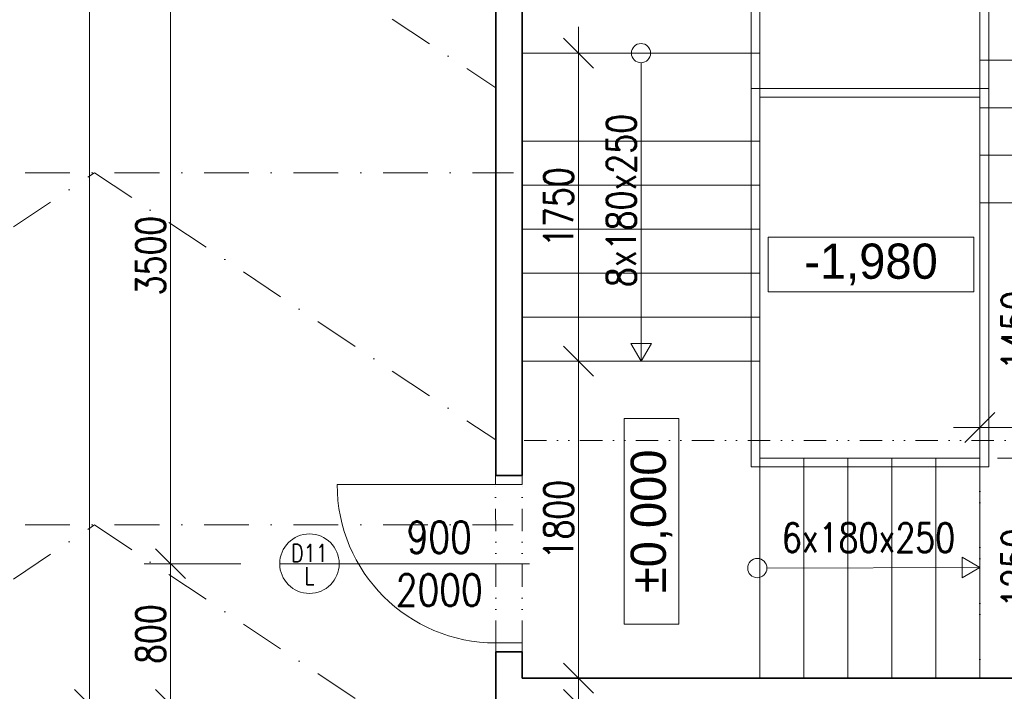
# Model space of a CAD drawing. Header units: millimetres. Extents: x -485339 to 350584, y -1189934 to 0.
# Tile 93 of 178: x -77309 to -71717, y -1050723 to -1046908. Entities that reach past the tile are written whole.
import ezdxf
from ezdxf.enums import TextEntityAlignment as Align

# ---------------------------------------------------------------- set-up
doc = ezdxf.new("R2010")
doc.units = ezdxf.units.MM
doc.header["$LTSCALE"] = 10
doc.linetypes.add('DASHDOT', pattern=[25.4, 12.7, -6.35, 0, -6.35])
doc.linetypes.add('DĚLICÍ2', pattern=[15.875, 6.35, -3.175, 0, -3.175, 0, -3.175])
doc.layers.get('Defpoints').update_dxf_attribs({"color": 201})
for name, color, linetype, lineweight in [('N_dveře', 10, 'Continuous', 18), ('N_popis_otvory', 10, 'Continuous', 18), ('N_čáry_plné', 10, 'Continuous', 18), ('St__otvory_dveře', 40, 'Continuous', 18), ('St_kóty', 132, 'Continuous', 18), ('St_popis', 250, 'Continuous', 18), ('St_čáry_nad', 250, 'DĚLICÍ2', 18), ('St_čáry_obrys', 5, 'Continuous', 35), ('St_čáry_osy', 250, 'DASHDOT', 18), ('St_čáry_plné', 250, 'Continuous', 18)]:
    doc.layers.add(name, color=color, linetype=linetype, lineweight=lineweight)
doc.styles.add('1_50', font='txt', dxfattribs={"height": 100})
doc.styles.get("Standard").update_dxf_attribs({"font": 'simplex.shx', "width": 0.8})
doc.dimstyles.new('stavebníM100', dxfattribs={"dimtxt": 165, "dimasz": 170, "dimexe": 150, "dimexo": 100, "dimgap": 30, "dimtad": 1, "dimdec": 0, "dimtxsty": 'Standard', "dimblk": 'OBLIQUE', "dimcen": -2.5, "dimdle": 150, "dimclrd": 256, "dimclre": 256, "dimclrt": 256, "dimadec": 4, "dimazin": 0, "dimtfac": 1, "dimtdec": 0, "dimtmove": 2, "dimatfit": 3, "dimldrblk": 'OBLIQUE', "dimfxl": 400, "dimfxlon": 1, "dimlwd": -1, "dimlwe": -1, "dimarcsym": 0})
doc.dimstyles.new('stavebníM100_modul', dxfattribs={"dimtxt": 250, "dimasz": 200, "dimexe": 150, "dimexo": 100, "dimgap": 30, "dimtad": 1, "dimdec": 0, "dimtxsty": 'Standard', "dimblk": 'DOT', "dimcen": -2.5, "dimdle": 150, "dimclrd": 256, "dimclre": 256, "dimclrt": 256, "dimadec": 4, "dimazin": 0, "dimtfac": 1, "dimtdec": 0, "dimtmove": 2, "dimatfit": 3, "dimldrblk": 'OBLIQUE', "dimfxl": 400, "dimfxlon": 1, "dimlwd": -1, "dimlwe": -1, "dimarcsym": 0})

# ---------------------------------------------------------------- blocks, each defined once
blk = doc.blocks.new('G$CCB4D89C1')
at = {"layer": 'St__otvory_dveře', "color": 0, "ltscale": 2}
blk.add_lwpolyline([(450, 0.4), (450, 900.4)], dxfattribs=at)
at = {"layer": 'St__otvory_dveře', "linetype": 'DĚLICÍ2', "ltscale": 2}
for points in [[(-450, -0.4), (450, 0.4)], [(-450, -150.4), (450, -149.6)]]:
    blk.add_lwpolyline(points, dxfattribs=at)
at = {"layer": 'St__otvory_dveře', "ltscale": 2}
for points in [[(500, 0.4), (450, 0.4), (450, -149.6), (500, -149.6)], [(-450, -0.4), (-500, -0.4), (-500, -150.4), (-450, -150.4)]]:
    blk.add_lwpolyline(points, close=True, dxfattribs=at)
at = {"layer": 'St__otvory_dveře', "color": 0, "ltscale": 2}
blk.add_arc((450, 0.4), 900, 90, 180, dxfattribs=at)
blk = doc.blocks.new('_Dot')
at = {"color": 0, "linetype": 'ByBlock', "lineweight": -2}
blk.add_line((-0.5, 0), (-1, 0), dxfattribs=at)
at = {"color": 0, "linetype": 'ByBlock', "const_width": 0.5}
blk.add_lwpolyline([(-0.25, 0, 1), (0.25, 0, 1)], format="xyb", close=True, dxfattribs=at)
blk = doc.blocks.new('*D5731')
at = {"layer": 'Defpoints', "color": 0}
for p in [(-71193, -1040782.2), (-83184.9, -1040867.6), (-83184.9, -1064041.5)]:
    blk.add_point(p, dxfattribs=at)
at = {"layer": 'St_kóty'}
for p, q in [((-83184.9, -1063641.5), (-83184.9, -1064191.5)), ((-71193, -1063641.5), (-71193, -1064191.5)), ((-71393, -1064041.5), (-82984.9, -1064041.5))]:
    blk.add_line(p, q, dxfattribs=at)
at = {"layer": 'St_kóty', "linetype": 'ByBlock', "xscale": 200, "yscale": 200, "zscale": 200, "rotation": 180}
blk.add_blockref('_Dot', (-83184.9, -1064041.5), dxfattribs=at)
at = {"layer": 'St_kóty', "linetype": 'ByBlock', "xscale": 200, "yscale": 200, "zscale": 200}
blk.add_blockref('_Dot', (-71193, -1064041.5), dxfattribs=at)
at = {"layer": 'St_kóty', "insert": (-77188.9, -1063886.5), "char_height": 250, "attachment_point": 5}
blk.add_mtext('11992', dxfattribs=at)
blk = doc.blocks.new('_OBLIQUE')
at = {"color": 0, "linetype": 'ByBlock'}
blk.add_line((-0.5, -0.5), (0.5, 0.5), dxfattribs=at)
blk = doc.blocks.new('*D5820')
at = {"layer": 'Defpoints', "color": 0}
for p in [(-76452.7, -1049997.6), (-74604.9, -1049997.6), (-74604.9, -1050797.6)]:
    blk.add_point(p, dxfattribs=at)
at = {"layer": 'St_kóty'}
for p, q in [((-76452.7, -1050947.6), (-76452.7, -1049847.6)), ((-76052.7, -1049997.6), (-76602.7, -1049997.6)), ((-76052.7, -1050797.6), (-76602.7, -1050797.6))]:
    blk.add_line(p, q, dxfattribs=at)
at = {"layer": 'St_kóty', "linetype": 'ByBlock', "xscale": 170, "yscale": 170, "zscale": 170}
for p, rotation in [((-76452.7, -1049997.6), 90), ((-76452.7, -1050797.6), 270)]:
    blk.add_blockref('_OBLIQUE', p, dxfattribs=dict(at, rotation=rotation))
at = {"layer": 'St_kóty', "insert": (-76565.2, -1050397.6), "char_height": 165, "attachment_point": 5, "rotation": 90}
blk.add_mtext('800', dxfattribs=at)
blk = doc.blocks.new('*D5821')
at = {"layer": 'Defpoints', "color": 0}
for p in [(-76452.7, -1046497.6), (-74604.9, -1046497.6), (-74604.9, -1049997.6)]:
    blk.add_point(p, dxfattribs=at)
at = {"layer": 'St_kóty'}
for p, q in [((-76452.7, -1050147.6), (-76452.7, -1046347.6)), ((-76052.7, -1046497.6), (-76602.7, -1046497.6)), ((-76052.7, -1049997.6), (-76602.7, -1049997.6))]:
    blk.add_line(p, q, dxfattribs=at)
at = {"layer": 'St_kóty', "linetype": 'ByBlock', "xscale": 170, "yscale": 170, "zscale": 170}
for p, rotation in [((-76452.7, -1046497.6), 90), ((-76452.7, -1049997.6), 270)]:
    blk.add_blockref('_OBLIQUE', p, dxfattribs=dict(at, rotation=rotation))
at = {"layer": 'St_kóty', "insert": (-76565.2, -1048247.6), "char_height": 165, "attachment_point": 5, "rotation": 90}
blk.add_mtext('3500', dxfattribs=at)
blk = doc.blocks.new('*D5826')
at = {"layer": 'Defpoints', "color": 0}
for p in [(-74604.9, -1041817.6), (-76911.7, -1050797.6), (-74604.9, -1050797.6)]:
    blk.add_point(p, dxfattribs=at)
at = {"layer": 'St_kóty'}
for p, q in [((-76911.7, -1041667.6), (-76911.7, -1050947.6)), ((-76511.7, -1041817.6), (-77061.7, -1041817.6)), ((-76511.7, -1050797.6), (-77061.7, -1050797.6))]:
    blk.add_line(p, q, dxfattribs=at)
at = {"layer": 'St_kóty', "linetype": 'ByBlock', "xscale": 170, "yscale": 170, "zscale": 170}
for p, rotation in [((-76911.7, -1041817.6), 90), ((-76911.7, -1050797.6), 270)]:
    blk.add_blockref('_OBLIQUE', p, dxfattribs=dict(at, rotation=rotation))
at = {"layer": 'St_kóty', "insert": (-77024.2, -1046307.6), "char_height": 165, "attachment_point": 5, "rotation": 90}
blk.add_mtext('8980', dxfattribs=at)
blk = doc.blocks.new('*D5827')
at = {"layer": 'Defpoints', "color": 0}
for p in [(-74454.9, -1050647.6), (-74135.6, -1050647.6), (-74604.9, -1050797.6)]:
    blk.add_point(p, dxfattribs=at)
at = {"layer": 'St_kóty'}
for p, q in [((-74135.6, -1050947.6), (-74135.6, -1050497.6)), ((-74354.9, -1050647.6), (-73985.6, -1050647.6)), ((-74504.9, -1050797.6), (-73985.6, -1050797.6))]:
    blk.add_line(p, q, dxfattribs=at)
at = {"layer": 'St_kóty', "linetype": 'ByBlock', "xscale": 170, "yscale": 170, "zscale": 170}
for p, rotation in [((-74135.6, -1050647.6), 90), ((-74135.6, -1050797.6), 270)]:
    blk.add_blockref('_OBLIQUE', p, dxfattribs=dict(at, rotation=rotation))
at = {"layer": 'St_kóty', "insert": (-74012.4, -1051074.4), "char_height": 165, "attachment_point": 5, "rotation": 90}
blk.add_mtext('150', dxfattribs=at)
blk = doc.blocks.new('*D5828')
at = {"layer": 'Defpoints', "color": 0}
for p in [(-74454.9, -1048847.6), (-74135.6, -1048847.6), (-74454.9, -1050647.6)]:
    blk.add_point(p, dxfattribs=at)
at = {"layer": 'St_kóty'}
for p, q in [((-74135.6, -1050797.6), (-74135.6, -1048697.6)), ((-74354.9, -1048847.6), (-73985.6, -1048847.6)), ((-74354.9, -1050647.6), (-73985.6, -1050647.6))]:
    blk.add_line(p, q, dxfattribs=at)
at = {"layer": 'St_kóty', "linetype": 'ByBlock', "xscale": 170, "yscale": 170, "zscale": 170}
for p, rotation in [((-74135.6, -1048847.6), 90), ((-74135.6, -1050647.6), 270)]:
    blk.add_blockref('_OBLIQUE', p, dxfattribs=dict(at, rotation=rotation))
at = {"layer": 'St_kóty', "insert": (-74248.1, -1049747.6), "char_height": 165, "attachment_point": 5, "rotation": 90}
blk.add_mtext('1800', dxfattribs=at)
blk = doc.blocks.new('*D5829')
at = {"layer": 'Defpoints', "color": 0}
for p in [(-74454.9, -1047097.6), (-74135.6, -1047097.6), (-74454.9, -1048847.6)]:
    blk.add_point(p, dxfattribs=at)
at = {"layer": 'St_kóty'}
for p, q in [((-74135.6, -1048997.6), (-74135.6, -1046947.6)), ((-74354.9, -1047097.6), (-73985.6, -1047097.6)), ((-74354.9, -1048847.6), (-73985.6, -1048847.6))]:
    blk.add_line(p, q, dxfattribs=at)
at = {"layer": 'St_kóty', "linetype": 'ByBlock', "xscale": 170, "yscale": 170, "zscale": 170}
for p, rotation in [((-74135.6, -1047097.6), 90), ((-74135.6, -1048847.6), 270)]:
    blk.add_blockref('_OBLIQUE', p, dxfattribs=dict(at, rotation=rotation))
at = {"layer": 'St_kóty', "insert": (-74248.1, -1047972.6), "char_height": 165, "attachment_point": 5, "rotation": 90}
blk.add_mtext('1750', dxfattribs=at)
blk = doc.blocks.new('*D6628')
at = {"layer": 'Defpoints', "color": 0}
for p in [(-43625.2, -1042045.8), (-140554.9, -1060077.6), (-43625.2, -1065645.1)]:
    blk.add_point(p, dxfattribs=at)
at = {"layer": 'St_kóty'}
for p, q in [((-140554.9, -1065245.1), (-140554.9, -1065795.1)), ((-43625.2, -1065245.1), (-43625.2, -1065795.1)), ((-140704.9, -1065645.1), (-43475.2, -1065645.1))]:
    blk.add_line(p, q, dxfattribs=at)
at = {"layer": 'St_kóty', "linetype": 'ByBlock', "xscale": 170, "yscale": 170, "zscale": 170, "rotation": 180}
blk.add_blockref('_OBLIQUE', (-140554.9, -1065645.1), dxfattribs=at)
at = {"layer": 'St_kóty', "linetype": 'ByBlock', "xscale": 170, "yscale": 170, "zscale": 170}
blk.add_blockref('_OBLIQUE', (-43625.2, -1065645.1), dxfattribs=at)
at = {"layer": 'St_kóty', "insert": (-92090, -1065532.6), "char_height": 165, "attachment_point": 5}
blk.add_mtext('96930', dxfattribs=at)
blk = doc.blocks.new('*D7830')
at = {"layer": 'Defpoints', "color": 0}
for p in [(-70504.9, 0), (-71854.9, -1049224.1), (-70504.9, -1049224.1)]:
    blk.add_point(p, dxfattribs=at)
at = {"layer": 'St_kóty'}
for p, q in [((-70504.9, -1048824.1), (-70504.9, -1049374.1)), ((-71854.9, -1049124.1), (-71854.9, -1049074.1)), ((-72004.9, -1049224.1), (-70354.9, -1049224.1))]:
    blk.add_line(p, q, dxfattribs=at)
at = {"layer": 'St_kóty', "linetype": 'ByBlock', "xscale": 170, "yscale": 170, "zscale": 170, "rotation": 180}
blk.add_blockref('_OBLIQUE', (-71854.9, -1049224.1), dxfattribs=at)
at = {"layer": 'St_kóty', "linetype": 'ByBlock', "xscale": 170, "yscale": 170, "zscale": 170}
blk.add_blockref('_OBLIQUE', (-70504.9, -1049224.1), dxfattribs=at)
at = {"layer": 'St_kóty', "insert": (-71179.9, -1049111.6), "char_height": 165, "attachment_point": 5}
blk.add_mtext('1350', dxfattribs=at)
blk = doc.blocks.new('*D7831')
at = {"layer": 'Defpoints', "color": 0}
for p in [(-71854.9, -1049397.6), (-71536.9, -1049397.6), (-71854.9, -1050647.6)]:
    blk.add_point(p, dxfattribs=at)
at = {"layer": 'St_kóty'}
for p, q in [((-71536.9, -1050797.6), (-71536.9, -1049247.6)), ((-71754.9, -1049397.6), (-71386.9, -1049397.6)), ((-71754.9, -1050647.6), (-71386.9, -1050647.6))]:
    blk.add_line(p, q, dxfattribs=at)
at = {"layer": 'St_kóty', "linetype": 'ByBlock', "xscale": 170, "yscale": 170, "zscale": 170}
for p, rotation in [((-71536.9, -1049397.6), 90), ((-71536.9, -1050647.6), 270)]:
    blk.add_blockref('_OBLIQUE', p, dxfattribs=dict(at, rotation=rotation))
at = {"layer": 'St_kóty', "insert": (-71649.4, -1050022.6), "char_height": 165, "attachment_point": 5, "rotation": 90}
blk.add_mtext('1250', dxfattribs=at)
blk = doc.blocks.new('*D7832')
at = {"layer": 'Defpoints', "color": 0}
for p in [(-71854.9, -1047947.6), (-71536.9, -1047947.6), (-71854.9, -1049397.6)]:
    blk.add_point(p, dxfattribs=at)
at = {"layer": 'St_kóty'}
for p, q in [((-71536.9, -1049547.6), (-71536.9, -1047797.6)), ((-71754.9, -1047947.6), (-71386.9, -1047947.6)), ((-71754.9, -1049397.6), (-71386.9, -1049397.6))]:
    blk.add_line(p, q, dxfattribs=at)
at = {"layer": 'St_kóty', "linetype": 'ByBlock', "xscale": 170, "yscale": 170, "zscale": 170}
for p, rotation in [((-71536.9, -1047947.6), 90), ((-71536.9, -1049397.6), 270)]:
    blk.add_blockref('_OBLIQUE', p, dxfattribs=dict(at, rotation=rotation))
at = {"layer": 'St_kóty', "insert": (-71649.4, -1048672.6), "char_height": 165, "attachment_point": 5, "rotation": 90}
blk.add_mtext('1450', dxfattribs=at)

msp = doc.modelspace()

# ---------------------------------------------------------------- linework, layer by layer
at = {"layer": 'N_popis_otvory'}
msp.add_lwpolyline([(-75494.2, -1049997.6), (-74412.9, -1049997.6)], dxfattribs=at)
msp.add_circle((-75663.2, -1049997.6), 169, dxfattribs=at)
at = {"layer": 'N_čáry_plné'}
msp.add_lwpolyline([(-75832.2, -1049997.6), (-75494.2, -1049997.6)], dxfattribs=at)
at = {"layer": 'St_kóty'}
for points in [[(-73056.9, -1048142.6), (-71890.4, -1048142.6), (-71890.4, -1048453.2), (-73056.9, -1048453.2)], [(-73875.3, -1050340.4), (-73875.3, -1049173.8), (-73564.7, -1049173.8), (-73564.7, -1050340.4)]]:
    msp.add_lwpolyline(points, close=True, dxfattribs=at)
at = {"layer": 'St_čáry_nad', "ltscale": 2}
for points in [[(-70504.9, -1049297.6), (-74454.9, -1049297.6)], [(-71854.9, -1049397.6), (-71854.9, -1050647.6)], [(-71854.9, -1049397.6), (-71854.9, -1050647.6)]]:
    msp.add_lwpolyline(points, dxfattribs=at)
at = {"layer": 'St_čáry_obrys', "ltscale": 2}
for points in [[(-74604.9, -1046497.6), (-74604.9, -1049497.6)], [(-74454.9, -1046497.6), (-74454.9, -1049497.6)], [(-74454.9, -1049497.6), (-74604.9, -1049497.6)], [(-74604.9, -1050497.6), (-74604.9, -1050797.6)], [(-74454.9, -1050497.6), (-74604.9, -1050497.6)], [(-74454.9, -1050497.6), (-74454.9, -1050647.6)], [(-70504.9, -1050647.6), (-74454.9, -1050647.6)]]:
    msp.add_lwpolyline(points, dxfattribs=at)
at = {"layer": 'St_čáry_osy', "ltscale": 2}
for points in [[(-79879.9, -1047777.6), (-76884.2, -1045777.6), (-74604.9, -1047295)], [(-80834.2, -1047777.6), (-74504.9, -1047777.6)], [(-79879.9, -1049777.6), (-76884.2, -1047777.6), (-74604.9, -1049295)], [(-80834.2, -1049777.6), (-74505.5, -1049777.6)], [(-79879.9, -1051777.6), (-76884.2, -1049777.6), (-73879.9, -1051777.6)]]:
    msp.add_lwpolyline(points, dxfattribs=at)
at = {"layer": 'St_čáry_plné', "ltscale": 2}
for points in [[(-73154.9, -1046547.6), (-73154.9, -1049447.6)], [(-71804.9, -1046547.6), (-71804.9, -1049447.6)], [(-73104.9, -1046597.6), (-73104.9, -1049397.6)], [(-71854.9, -1046597.6), (-71854.9, -1050647.6)], [(-73104.9, -1047097.6), (-74454.9, -1047097.6)], [(-73779.9, -1047152.2), (-73779.9, -1048847.6)], [(-70504.9, -1047137.6), (-71854.9, -1047137.6)], [(-71804.9, -1047297.6), (-73154.9, -1047297.6)], [(-71804.9, -1047297.6), (-73104.9, -1047297.6)], [(-71854.9, -1047347.6), (-73104.9, -1047347.6)], [(-70504.9, -1047407.6), (-71854.9, -1047407.6)], [(-73104.9, -1047597.6), (-74454.9, -1047597.6)], [(-73104.9, -1047597.6), (-74454.9, -1047597.6)], [(-70504.9, -1047677.6), (-71854.9, -1047677.6)], [(-73104.9, -1047847.6), (-74454.9, -1047847.6)], [(-73104.9, -1047847.6), (-74454.9, -1047847.6)], [(-70504.9, -1047947.6), (-71854.9, -1047947.6)], [(-73104.9, -1048097.6), (-74454.9, -1048097.6)], [(-73104.9, -1048347.6), (-74454.9, -1048347.6)], [(-73104.9, -1048597.6), (-74454.9, -1048597.6)], [(-73104.9, -1048847.6), (-74454.9, -1048847.6)], [(-71854.9, -1049397.6), (-73104.9, -1049397.6)], [(-73104.9, -1049397.6), (-73104.9, -1050647.6)], [(-72854.9, -1049397.6), (-72854.9, -1050647.6)], [(-72604.9, -1049397.6), (-72604.9, -1050647.6)], [(-72354.9, -1049397.6), (-72354.9, -1050647.6)], [(-72104.9, -1049397.6), (-72104.9, -1050647.6)], [(-73154.9, -1049447.6), (-71990, -1049447.6)], [(-71804.9, -1049447.6), (-73154.9, -1049447.6)], [(-73065, -1050022.6), (-71854.9, -1050019.7)]]:
    msp.add_lwpolyline(points, dxfattribs=at)
for points in [[(-73779.9, -1048847.6), (-73838.5, -1048746.2), (-73721.3, -1048746.2)], [(-71854.9, -1050019.7), (-71956.3, -1050078.3), (-71956.3, -1049961.2)], [(-71854.9, -1050019.7), (-71956.3, -1050078.3), (-71956.3, -1049961.2)]]:
    msp.add_lwpolyline(points, close=True, dxfattribs=at)
for centre in [(-73779.9, -1047097.6), (-73119.6, -1050022.6)]:
    msp.add_circle(centre, 54.6, dxfattribs=at)

# ---------------------------------------------------------------- block references
at = {"layer": 'N_dveře', "ltscale": 2, "rotation": 90}
msp.add_blockref('G$CCB4D89C1', (-74605.3, -1049997.6), dxfattribs=at)

# ---------------------------------------------------------------- texts
at = {"layer": 'N_popis_otvory', "width": 0.8}
for s, p in [('D11', (-75663.2, -1049937.7)), ('L', (-75663.2, -1050067.5))]:
    msp.add_text(s, height=100, dxfattribs=at).set_placement(p, align=Align.MIDDLE_CENTER)
at = {"layer": 'N_popis_otvory', "insert": (-74925.8, -1049997.6), "char_height": 180, "width": 1342.526, "attachment_point": 5}
msp.add_mtext('900\\P2000', dxfattribs=at)
at = {"layer": 'St_kóty', "insert": (-72473.7, -1048297.9), "char_height": 200, "attachment_point": 5, "style": '1_50'}
msp.add_mtext_dynamic_manual_height_columns('-1,980', width=890.536, gutter_width=500, heights=[0], dxfattribs=at).dxf.set("width", 1781.071)
at = {"layer": 'St_kóty', "insert": (-73720, -1049757.1), "char_height": 200, "attachment_point": 5, "rotation": 90, "style": '1_50'}
msp.add_mtext_dynamic_manual_height_columns('%%p0,000', width=890.536, gutter_width=500, heights=[0], dxfattribs=at).dxf.set("width", 1781.071)
at = {"layer": 'St_popis', "ltscale": 2, "width": 0.8}
msp.add_text('8x180x250', height=165, rotation=90, dxfattribs=at).set_placement((-73809.2, -1048427.1))
msp.add_text('6x180x250', height=165, dxfattribs=at).set_placement((-72980.1, -1049932.6))

# ---------------------------------------------------------------- dimensions: what is measured, and where the dimension line sits
at = {"layer": 'St_kóty'}
for base, p1, p2, picture, middle in [((-70504.9, -1049224.1), (-71854.9, -1049224.1), (-70504.9, 0), '*D7830', (-71179.9, -1049111.6)), ((-43625.2, -1065645.1), (-140554.9, -1060077.6), (-43625.2, -1042045.8), '*D6628', (-92090, -1065532.6))]:
    dim = msp.add_linear_dim(base=base, p1=p1, p2=p2, dimstyle='stavebníM100', override={"dimtxsty": 'Standard', "dimldrblk": 'OBLIQUE'}, dxfattribs=at)
    dim.commit()
    dim.dimension.update_dxf_attribs({"geometry": picture, "text_midpoint": middle})
dim = msp.add_linear_dim(base=(-83184.9, -1064041.5), p1=(-71193, -1040782.2), p2=(-83184.9, -1040867.6), dimstyle='stavebníM100_modul', dxfattribs=at)
dim.commit()
dim.dimension.update_dxf_attribs({"geometry": '*D5731', "text_midpoint": (-77188.9, -1063886.5)})
for base, p1, p2, picture, middle in [((-76911.7, -1050797.6), (-74604.9, -1041817.6), (-74604.9, -1050797.6), '*D5826', (-77024.2, -1046307.6)), ((-76452.7, -1046497.6), (-74604.9, -1049997.6), (-74604.9, -1046497.6), '*D5821', (-76565.2, -1048247.6)), ((-74135.6, -1047097.6), (-74454.9, -1048847.6), (-74454.9, -1047097.6), '*D5829', (-74248.1, -1047972.6)), ((-74135.6, -1048847.6), (-74454.9, -1050647.6), (-74454.9, -1048847.6), '*D5828', (-74248.1, -1049747.6)), ((-76452.7, -1049997.6), (-74604.9, -1050797.6), (-74604.9, -1049997.6), '*D5820', (-76565.2, -1050397.6))]:
    dim = msp.add_linear_dim(base=base, p1=p1, p2=p2, angle=90, dimstyle='stavebníM100', dxfattribs=at)
    dim.commit()
    dim.dimension.update_dxf_attribs({"geometry": picture, "text_midpoint": middle})
for base, p1, p2, picture, middle in [((-71536.9, -1047947.6), (-71854.9, -1049397.6), (-71854.9, -1047947.6), '*D7832', (-71649.4, -1048672.6)), ((-71536.9, -1049397.6), (-71854.9, -1050647.6), (-71854.9, -1049397.6), '*D7831', (-71649.4, -1050022.6))]:
    dim = msp.add_linear_dim(base=base, p1=p1, p2=p2, angle=90, dimstyle='stavebníM100', override={"dimtxsty": 'Standard', "dimldrblk": 'OBLIQUE'}, dxfattribs=at)
    dim.commit()
    dim.dimension.update_dxf_attribs({"geometry": picture, "text_midpoint": middle})
dim = msp.add_linear_dim(base=(-74135.6, -1050647.6), p1=(-74604.9, -1050797.6), p2=(-74454.9, -1050647.6), angle=90, dimstyle='stavebníM100', dxfattribs=at)
dim.commit()
dim.dimension.update_dxf_attribs({"geometry": '*D5827', "text_midpoint": (-74012.4, -1051074.4), "dimtype": 160})

doc.saveas('drawing.dxf')
